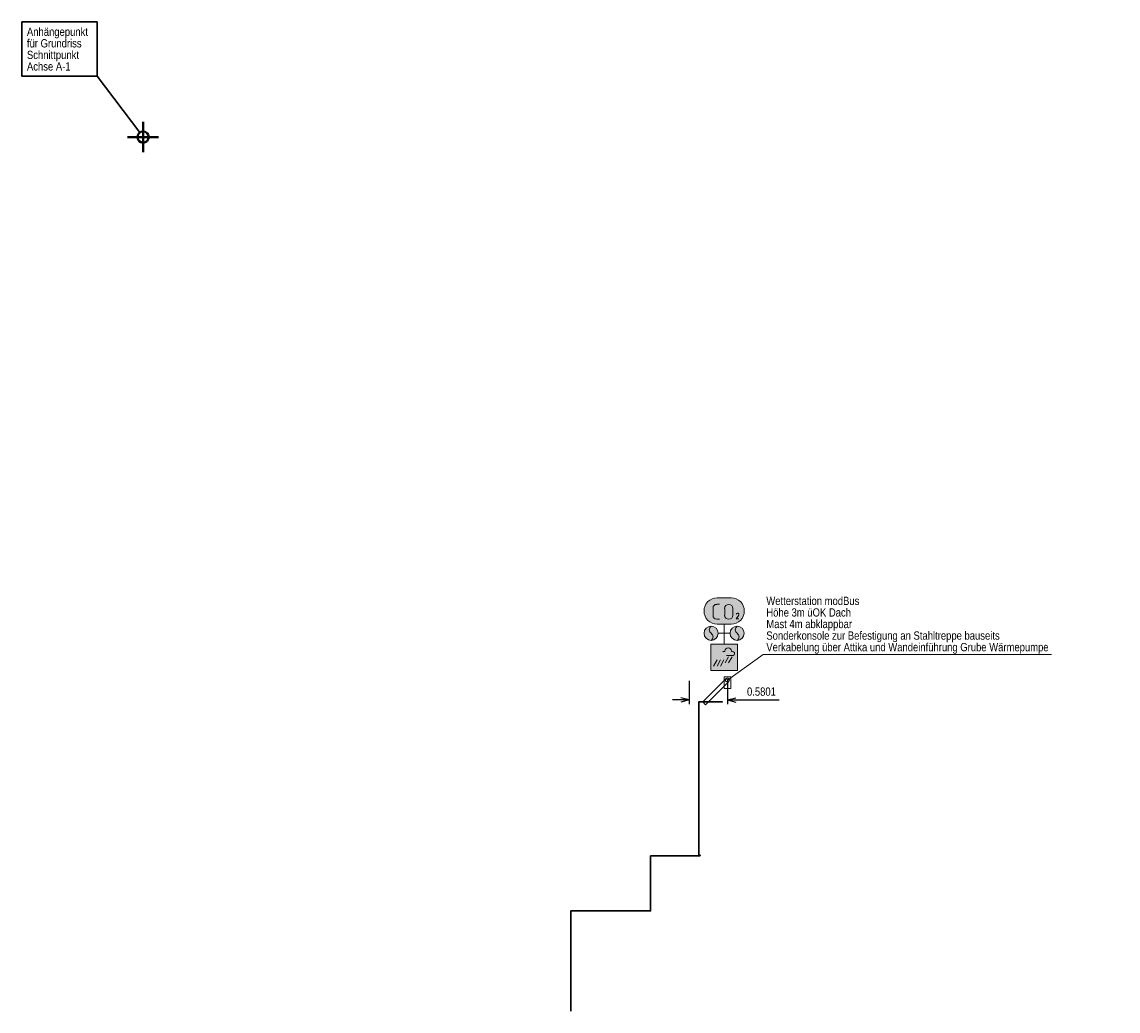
# Model space of a CAD drawing. Header units: metres. Extents: x -7.2 to 9.4, y 17.8 to 32.8.
import ezdxf
from ezdxf.enums import TextEntityAlignment as Align

# ---------------------------------------------------------------- set-up
doc = ezdxf.new("R2010")
doc.units = ezdxf.units.M
doc.header["$MEASUREMENT"] = 0
doc.linetypes.add('DGN Style 5', pattern=[0.010741, 0.004603, -0.006138])
doc.layers.add('ALLG-Einfügepunkt', color=7, linetype='Continuous', lineweight=0, plot=False)
doc.layers.add('INTERN_Bemerkung', color=6, linetype='Continuous', lineweight=30, plot=False)
for name, color, linetype, lineweight in [('TRI_CONNPTS', 7, 'Continuous', 0), ('ZWP_480_SYM_E0', 5, 'Continuous', 13), ('ZWP_480_TEXT_1_50_TOP', 7, 'Continuous', 0), ('ZWP_INDEX', 7, 'Continuous', 13)]:
    doc.layers.add(name, color=color, linetype=linetype, lineweight=lineweight)
doc.layers.get('TRI_CONNPTS').off()
doc.styles.add('Style-Arial Narrow', font='ARIALN.TTF')
doc.styles.add('ZWP_1 50', font='ARIALN.TTF', dxfattribs={"height": 0.125})
doc.dimstyles.get("Standard").update_dxf_attribs({"dimtxt": 0.18, "dimasz": 0.18, "dimexe": 0.18, "dimexo": 0.0625, "dimgap": 0.09, "dimtad": 0, "dimtih": 1, "dimtoh": 1, "dimdec": 4, "dimzin": 0, "dimdsep": 46, "dimtxsty": 'Standard', "dimcen": 0.09, "dimadec": 0, "dimazin": 0, "dimtfac": 1, "dimtdec": 4, "dimtofl": 0, "dimtmove": 0, "dimatfit": 3, "dimfxl": 1, "dimtolj": 1, "dimtzin": 0, "dimarcsym": 0})

# ---------------------------------------------------------------- blocks, each defined once
blk = doc.blocks.new('*U15')
at = {"color": 2, "linetype": 'Continuous', "lineweight": 40}
for p, q in [((0, -0.23), (0, 0.23)), ((-0.235, 0), (0.235, 0))]:
    blk.add_line(p, q, dxfattribs=at)
blk.add_circle((0, 0), 0.0854, dxfattribs=at)
blk = doc.blocks.new('EINFUE')
at = {"color": 2, "linetype": 'Continuous', "lineweight": 30}
blk.add_line((-0.6957, 0.9207), (-0.0499, 0.0693), dxfattribs=at)
blk.add_3dface([(-1.8342, 1.7443), (-0.6957, 1.7443), (-0.6957, 0.9207), (-1.8342, 0.9207)], dxfattribs=at)
at = {"color": 2, "linetype": 'Continuous', "lineweight": 40}
blk.add_blockref('*U15', (-0.0001, 0), dxfattribs=at)
at = {"color": 2, "linetype": 'Continuous', "lineweight": 30, "style": 'Style-Arial Narrow'}
for s, p in [('Anhängepunkt', (-1.7581, 1.5333)), ('für Grundriss', (-1.7581, 1.3583)), ('Schnittpunkt', (-1.7581, 1.1833)), ('Achse A-1', (-1.7581, 1.0083))]:
    blk.add_text(s, height=0.125, dxfattribs=at).set_placement(p)
blk = doc.blocks.new('R')
at = {"linetype": 'Continuous', "ltscale": 0.001}
for p, q in [((-2.574, 0.03), (-2.574, 0.03)), ((-2.574, 0), (-2.574, 0)), ((-2.574, 0, 0.03), (-2.574, 0, 0.03)), ((2.004, 0), (2.004, 0)), ((2.004, 0), (2.004, 0))]:
    blk.add_line(p, q, dxfattribs=at)
at = {"linetype": 'Continuous', "ltscale": 0.001, "extrusion": (0, 1.72255e-16, -1), "flags": 128}
blk.add_lwpolyline([(2.574, 0), (-1.426, 0)], dxfattribs=at)
at = {"linetype": 'Continuous', "extrusion": (1, 0, 0)}
blk.add_circle((0, 0, -2.574), 0.03, dxfattribs=at)
blk = doc.blocks.new('*U19')
at = {"color": 5, "linetype": 'Continuous', "lineweight": 13}
for p, q in [((-0.05, -0.056), (-0.05, 0.056)), ((0.006, 0.113), (0.05, 0.113)), ((0.05, -0.112), (0.006, -0.112))]:
    blk.add_line(p, q, dxfattribs=at)
at = {"color": 5, "linetype": 'Continuous', "lineweight": 13, "extrusion": (0, 0, -1)}
for centre, start, end in [((-0.006, 0.056), 0, 90), ((-0.006, -0.056), 270, 0)]:
    blk.add_arc(centre, 0.0563, start, end, dxfattribs=at)
blk = doc.blocks.new('*U20')
at = {"color": 5, "linetype": 'Continuous', "lineweight": 13}
for p, q in [((-0.062, -0.05), (-0.062, 0.05)), ((0.063, 0.05), (0.063, -0.05))]:
    blk.add_line(p, q, dxfattribs=at)
at = {"color": 5, "linetype": 'Continuous', "lineweight": 13, "extrusion": (0, 0, -1)}
for centre, start, end in [((0, 0.05), 0, 180), ((0, -0.05), 180, 0)]:
    blk.add_arc(centre, 0.0625, start, end, dxfattribs=at)
blk = doc.blocks.new('*U21')
at = {"color": 5, "linetype": 'Continuous', "lineweight": 13, "flags": 128}
blk.add_lwpolyline([(0.017, 0.014), (-0.02, -0.045), (0.02, -0.045)], dxfattribs=at)
at = {"color": 5, "linetype": 'Continuous', "lineweight": 13, "extrusion": (0, 0, -1)}
for centre, radius, start, end in [((0, 0.024), 0.0206, 15.7197, 90.5405), ((0, 0.025), 0.0199, 89.7377, 211.9938)]:
    blk.add_arc(centre, radius, start, end, dxfattribs=at)
blk = doc.blocks.new('ZWP_480_Fuehler_CO2_1')
at = {"lineweight": 13, "extrusion": (0, 0, -1)}
blk.add_hatch(color=254, dxfattribs=at).paths.add_polyline_path([(0.105, -0.2, 1), (0.105, 0.2), (-0.105, 0.2, 1), (-0.105, -0.2)])
at = {"color": 5, "lineweight": 13, "flags": 128}
blk.add_lwpolyline([(-0.105, -0.2, -1), (-0.105, 0.2), (0.105, 0.2, -1), (0.105, -0.2)], format="xyb", close=True, dxfattribs=at)
at = {"color": 5, "linetype": 'Continuous', "lineweight": 13}
for name, p in [('*U19', (-0.118, -0.012)), ('*U20', (0.07, -0.012)), ('*U21', (0.203, -0.076))]:
    blk.add_blockref(name, p, dxfattribs=at)
blk = doc.blocks.new('ZWP_480_Fuehler_CO2')
at = {"layer": 'ZWP_480_SYM_E0', "color": 5, "lineweight": 13}
blk.add_blockref('ZWP_480_Fuehler_CO2_1', (0, 0), dxfattribs=at)
blk = doc.blocks.new('ZWP_480_Wetterstation_1')
at = {"lineweight": 13}
h = blk.add_hatch(color=254, dxfattribs=at)
edge = h.paths.add_edge_path()
edge.add_arc((-0.197, 0.162), 0.107, 0, 360)
h = blk.add_hatch(color=254, dxfattribs=at)
edge = h.paths.add_edge_path()
edge.add_arc((0.197, 0.162), 0.107, 0, 360)
at = {"color": 5, "lineweight": 13}
for p, q in [((0, 0), (0, 0.3)), ((-0.002, 0.162), (-0.09, 0.162)), ((0.002, 0.162), (0.09, 0.162)), ((-0.108, -0.24), (-0.16, -0.334)), ((-0.056, -0.24), (-0.108, -0.334)), ((-0.003, -0.24), (-0.055, -0.334)), ((0.068, -0.193), (0.016, -0.287)), ((0.12, -0.193), (0.068, -0.287))]:
    blk.add_line(p, q, dxfattribs=at)
at = {"color": 5, "lineweight": 13, "flags": 128}
for points in [[(-0.197, 0.269, 0.530627), (-0.197, 0.162)], [(0.197, 0.269, 0.530627), (0.197, 0.162)], [(-0.197, 0.055, 0.530627), (-0.197, 0.162)], [(0.197, 0.055, 0.530627), (0.197, 0.162)], [(-0.022, -0.118, -0.178885), (-0.002, -0.111), (0.012, -0.111), (0.012, -0.107, -1), (0.109, -0.107), (0.109, -0.112), (0.125, -0.112, -1.131649), (0.117, -0.176), (0.037, -0.176), (0.037, -0.176)]]:
    blk.add_lwpolyline(points, format="xyb", dxfattribs=at)
blk.add_lwpolyline([(-0.2, -0.4), (-0.2, 0), (0.2, 0), (0.2, -0.4)], close=True, dxfattribs=at)
at = {"color": 5, "lineweight": 13}
for centre in [(-0.197, 0.162), (0.197, 0.162)]:
    blk.add_circle(centre, 0.107, dxfattribs=at)
at = {"color": 254, "lineweight": 13, "extrusion": (0, 0, -1)}
blk.add_solid([(0.2, -0.4), (0.2, 0), (-0.2, -0.4), (-0.2, 0)], dxfattribs=at)
blk = doc.blocks.new('ZWP_480_Wetterstation')
at = {"layer": 'ZWP_480_SYM_E0', "color": 5, "lineweight": 13}
blk.add_blockref('ZWP_480_Wetterstation_1', (0, 0), dxfattribs=at)
blk = doc.blocks.new('TerminatorOpen_0.5')
at = {"color": 0, "linetype": 'ByBlock', "lineweight": -2}
for q in [(-1, 0.25), (-1, 0), (-1, -0.25)]:
    blk.add_line((0, 0), q, dxfattribs=at)
blk = doc.blocks.new('*D24')
at = {"layer": 'Defpoints', "color": 0, "linetype": 'Continuous', "transparency": 16777216}
for p in [(2.92, 22.88), (3.5, 22.88), (2.92, 22.528)]:
    blk.add_point(p, dxfattribs=at)
at = {"layer": 'ZWP_480_SYM_E0', "color": 0, "linetype": 'ByBlock', "lineweight": -2, "transparency": 16777216}
for p, q in [((2.92, 22.817), (2.92, 22.466)), ((3.5, 22.817), (3.5, 22.466))]:
    blk.add_line(p, q, dxfattribs=at)
at = {"layer": 'ZWP_480_SYM_E0', "color": 0, "linetype": 'Continuous', "lineweight": -2, "transparency": 16777216}
for p, q in [((2.795, 22.528), (2.67, 22.528)), ((3.625, 22.528), (4.281, 22.528))]:
    blk.add_line(p, q, dxfattribs=at)
at = {"layer": 'ZWP_480_SYM_E0', "color": 0, "linetype": 'Continuous', "lineweight": -2, "transparency": 16777216, "xscale": 0.125, "yscale": 0.125, "zscale": 0.125}
blk.add_blockref('TerminatorOpen_0.5', (2.92, 22.528), dxfattribs=at)
at = {"layer": 'ZWP_480_SYM_E0', "color": 0, "linetype": 'Continuous', "lineweight": -2, "transparency": 16777216, "xscale": 0.125, "yscale": 0.125, "zscale": 0.125, "rotation": 180}
blk.add_blockref('TerminatorOpen_0.5', (3.5, 22.528), dxfattribs=at)
at = {"layer": 'ZWP_480_SYM_E0', "color": 0, "linetype": 'Continuous', "transparency": 16777216, "insert": (4.015, 22.654), "char_height": 0.125, "attachment_point": 5, "style": 'Style-Arial Narrow'}
blk.add_mtext('\\A1;0.5801', dxfattribs=at)
blk = doc.blocks.new('_T3D__')
at = {"layer": 'ZWP_480_TEXT_1_50_TOP', "linetype": 'Continuous'}
for q in [(3.459, 22.589, 24.233), (8.366, 22.975, 24.233)]:
    blk.add_line((3.998, 22.975, 24.233), q, dxfattribs=at)
at = {"layer": 'ZWP_480_TEXT_1_50_TOP', "linetype": 'Continuous', "style": 'ZWP_1 50'}
for s, p in [('Wetterstation modBus', (4.048, 23.85, 24.233)), ('Höhe 3m üOK Dach', (4.048, 23.675, 24.233)), ('Mast 4m abklappbar', (4.048, 23.5, 24.233)), ('Sonderkonsole zur Befestigung an Stahltreppe bauseits', (4.048, 23.325, 24.233)), ('Verkabelung über Attika und Wandeinführung Grube Wärmepumpe', (4.048, 23.15, 24.233))]:
    blk.add_text(s, height=0.125, dxfattribs=at).set_placement(p, align=Align.TOP_LEFT)
at = {"layer": 'ZWP_INDEX', "linetype": 'Continuous', "lineweight": 0, "style": 'Style-Arial Narrow'}
blk.add_text('$ID: 83 Wetterstation modBus@Höhe 3m üOK Dach@Mast 4m abklappbar@Sonderkonsole zur Befestigung an Stahltreppe bauseits@Verkabelung über Attika und Wandeinführung Grube Wärmepumpe@0_1.00000_ $DEFZWP_480_TEXT_1_50_${VIEW}', height=0.000001, dxfattribs=at).set_placement((4.048, 23.85, 24.233))

msp = doc.modelspace()

# ---------------------------------------------------------------- linework, layer by layer
at = {"layer": 'INTERN_Bemerkung'}
msp.add_polyline3d([(3.12515, 22.49766, 23.76802), (3.12515, 22.49766, 23.64821), (3.42455, 22.49766, 23.64821), (3.42455, 22.49766, 20.26315), (3.06632, 22.49766, 20.26315), (3.06632, 20.16905, 20.26315), (3.08002, 20.182, 20.50834), (3.08461, 20.17066, 20.59027), (2.46998, 20.16718, 20.64991), (2.43964, 20.16718, 20.33716), (2.5423, 20.16718, 20.3272), (2.54123, 20.16718, 16.67435), (2.33707, 20.16718, 16.67441), (2.33707, 19.33466, 16.67441), (1.12586, 19.33466, 16.67441), (1.12586, 19.33466, 17.10922), (1.12586, 17.81777, 17.10922)], dxfattribs=at)

# ---------------------------------------------------------------- block references
at = {"layer": 'ALLG-Einfügepunkt', "color": 2, "linetype": 'Continuous', "lineweight": 40}
msp.add_blockref('EINFUE', (-5.35, 31.05), dxfattribs=at)
at = {"layer": 'TRI_CONNPTS', "color": 12, "linetype": 'DGN Style 5', "lineweight": 0}
for name, p in [('ZWP_480_Fuehler_CO2', (3.44992, 23.87524, 23.78232)), ('ZWP_480_Wetterstation', (3.44992, 23.37524, 0.1))]:
    msp.add_blockref(name, p, dxfattribs=at)
at = {"layer": 'ZWP_480_SYM_E0', "linetype": 'Continuous', "ltscale": 0.001, "extrusion": (-1, 1.72255e-16, 0), "rotation": 90}
msp.add_blockref('R', (-22.83015, 22.47409, -3.49992), dxfattribs=at)
at = {"layer": 'ZWP_INDEX', "linetype": 'Continuous', "lineweight": 0}
msp.add_blockref('_T3D__', (0.04089, 0.24091, 0.24478), dxfattribs=at)

# ---------------------------------------------------------------- dimensions: what is measured, and where the dimension line sits
at = {"layer": 'ZWP_480_SYM_E0', "linetype": 'Continuous'}
dim = msp.add_linear_dim(base=(2.91983, 22.52803, 20.98297), p1=(3.49992, 22.88, 20.98297), p2=(2.91983, 22.88, 20.98297), angle=180, dimstyle='Standard', override={"dimtxt": 0.125, "dimasz": 0.125, "dimexe": 0.0625, "dimgap": 0.0625, "dimtad": 1, "dimtih": 0, "dimtoh": 0, "dimzin": 11, "dimtxsty": 'Style-Arial Narrow', "dimblk": 'TerminatorOpen_0.5', "dimcen": 0, "dimatfit": 1, "dimtzin": 11}, dxfattribs=at)
dim.commit()
dim.dimension.update_dxf_attribs({"geometry": '*D24', "text_midpoint": (4.01531, 22.52803, 20.98297), "dimtype": 160})

# ---------------------------------------------------------------- meshes
at = {"layer": 'ZWP_480_SYM_E0', "linetype": 'Continuous', "ltscale": 0.001}
mesh = msp.add_polyface(dxfattribs=at)
corners = [(3.16758, 22.45523, 23.76802), (3.52113, 22.80879, 23.76802), (3.16758, 22.45523, 23.79663), (3.52113, 22.80879, 23.79663), (3.4787, 22.85121, 23.76802), (3.12515, 22.49766, 23.76802), (3.4787, 22.85121, 23.79663), (3.12515, 22.49766, 23.79663)]
mesh.append_faces([[corners[k] for k in face] for face in [(0, 1, 3, 2), (4, 5, 7, 6), (1, 0, 5, 4), (0, 2, 7, 5), (2, 3, 6, 7), (3, 1, 4, 6)]])
at = {"layer": 'ZWP_480_SYM_E0', "linetype": 'Continuous'}
mesh = msp.add_polyface(dxfattribs=at)
corners = [(3.44992, 22.88, 20.92499), (3.44992, 22.7, 20.92499), (3.44992, 22.88, 21.07499), (3.44992, 22.7, 21.07499), (3.54992, 22.7, 20.92499), (3.54992, 22.88, 20.92499), (3.54992, 22.7, 21.07499), (3.54992, 22.88, 21.07499)]
mesh.append_faces([[corners[k] for k in face] for face in [(0, 1, 3, 2), (4, 5, 7, 6), (1, 0, 5, 4), (0, 2, 7, 5), (2, 3, 6, 7), (3, 1, 4, 6)]])

doc.saveas('drawing.dxf')
